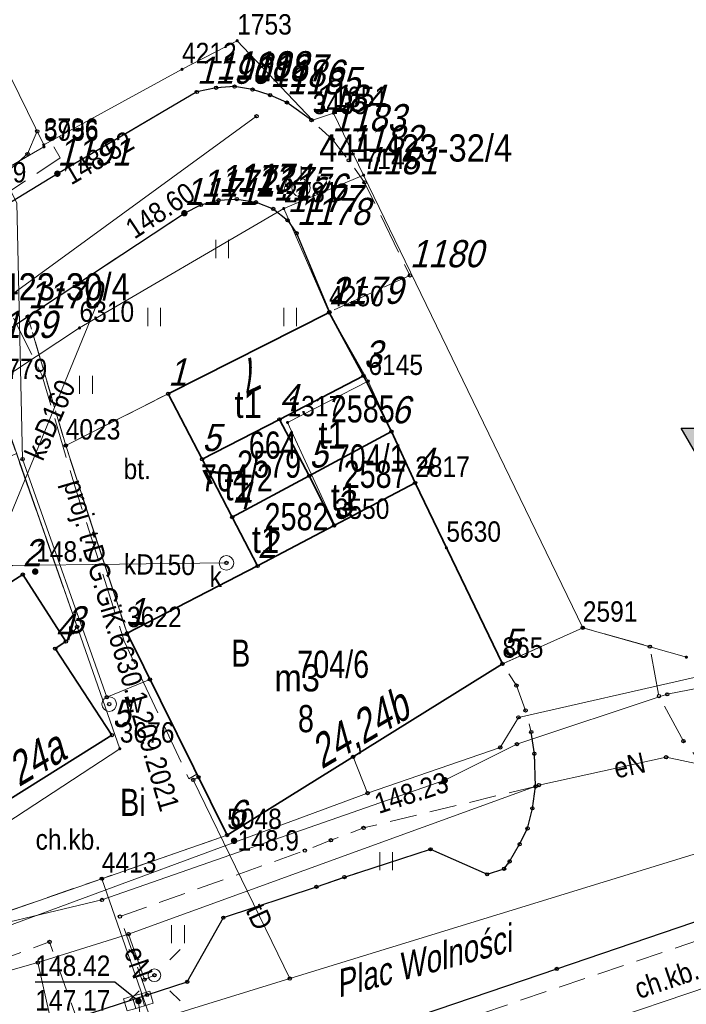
# Model space of a CAD drawing. Header units: metres. Extents: x 5548743 to 5556416, y 5707500 to 5714000.
# Tile 222 of 244: x 5554469 to 5554506, y 5710540 to 5710594. Entities that reach past the tile are written whole.
import ezdxf
from ezdxf.enums import TextEntityAlignment as Align

# ---------------------------------------------------------------- set-up
doc = ezdxf.new("R2010")
doc.units = ezdxf.units.M
for name, pattern in [('1.5_0.75', [2.25, 1.5, -0.75]), ('2.25_0.75', [3, 2.25, -0.75]), ('219-1000', [0])]:
    doc.linetypes.add(name, pattern=pattern)
doc.layers.get('0').update_dxf_attribs({"color": 2, "lineweight": 5})
doc.styles.get("Standard").update_dxf_attribs({"font": 'Working1250', "width": 0.75})

# ---------------------------------------------------------------- blocks, each defined once
blk = doc.blocks.new('PUNKTBUD')
at = {"color": 0}
blk.add_circle((0, 0), 0.09, dxfattribs=at)
blk = doc.blocks.new('203')
at = {"linetype": 'Continuous', "lineweight": 0}
h = blk.add_hatch(color=0, dxfattribs=at)
edge = h.paths.add_edge_path()
edge.add_arc((0, 0), 0.09, 0, 360)
blk = doc.blocks.new('PW01')
at = {"linetype": 'Continuous', "lineweight": 13}
h = blk.add_hatch(color=0, dxfattribs=at)
edge = h.paths.add_edge_path()
edge.add_arc((0, 0), 0.18, 0, 360)
blk = doc.blocks.new('TU04')
at = {"color": 0, "linetype": 'Continuous', "lineweight": 13}
for p, q in [((0, 0), (0, 1)), ((0.7, 0), (0.7, 1))]:
    blk.add_line(p, q, dxfattribs=at)
blk = doc.blocks.new('US22')
at = {"color": 0, "linetype": 'Continuous', "lineweight": 0}
blk.add_circle((0, 0), 0.4, dxfattribs=at)
blk = doc.blocks.new('US05')
at = {"color": 0, "linetype": 'Continuous', "lineweight": 13}
for p, q in [((-0.75, -0.35), (-0.75, 0.35)), ((-0.75, 0.35), (-0.25, 0.35)), ((-0.25, -0.35), (-0.25, 0.35)), ((-0.25, 0.35), (0.25, 0.35)), ((0.25, -0.35), (0.25, 0.35)), ((0.25, 0.35), (0.75, 0.35)), ((0.75, -0.35), (0.75, 0.35)), ((-0.75, -0.35), (-0.25, -0.35)), ((-0.25, -0.35), (0.25, -0.35)), ((0.25, -0.35), (0.75, -0.35))]:
    blk.add_line(p, q, dxfattribs=at)
blk = doc.blocks.new('SM01')
at = {"color": 0, "linetype": 'Continuous', "lineweight": 13}
for p, q in [((-0.848, 0.848), (-1.414, 1.414)), ((0.849, 0.848), (1.414, 1.414)), ((-0.848, -0.849), (-1.414, -1.414)), ((0.849, -0.849), (1.414, -1.414))]:
    blk.add_line(p, q, dxfattribs=at)
blk.add_circle((0, 0), 0.35, dxfattribs=at)
blk = doc.blocks.new('PIKIETAW1891')
at = {"color": 0}
blk.add_circle((0, 0), 0.09, dxfattribs=at)
blk = doc.blocks.new('131')
at = {"color": 0, "linetype": 'Continuous', "lineweight": 0}
blk.add_line((0, 0.5), (0, 1.2), dxfattribs=at)
blk.add_circle((0, 0), 0.5, dxfattribs=at)
blk = doc.blocks.new('OSHB')
h = blk.add_hatch(color=0)
edge = h.paths.add_edge_path()
edge.add_arc((0, 0), 0.188, 0, 180)
edge.add_arc((0, 0), 0.188, 180, 0)
h.paths.add_polyline_path([(-0.001, -1.732), (-1.501, 0.866), (1.499, 0.866)])
at = {"color": 0, "linetype": 'CONTINUOUS'}
for points in [[(-0.001, -1.732), (-1.501, 0.866), (1.499, 0.866)], [(0.188, 0), (-0.188, 0)]]:
    blk.add_lwpolyline(points, close=True, dxfattribs=at)

msp = doc.modelspace()

# ---------------------------------------------------------------- linework, layer by layer
at = {"layer": '218-kontur użytku gruntowego', "color": 3, "linetype": 'CONTINUOUS', "lineweight": 18, "flags": 128}
for points in [[(5554470.36, 5710587.49), (5554460.86, 5710606.87)], [(5554481.02, 5710593.24), (5554477.98, 5710591.66)], [(5554485.18, 5710588.85), (5554481.02, 5710593.24)], [(5554477.98, 5710591.66), (5554470.36, 5710587.49)], [(5554486.33, 5710589.24), (5554485.18, 5710588.85)], [(5554487.99, 5710585.82), (5554486.33, 5710589.24)], [(5554500.07, 5710560.85), (5554487.99, 5710585.82)], [(5554483.59, 5710583.98), (5554472.33, 5710577.39)], [(5554472.33, 5710577.39), (5554483.59, 5710583.98)], [(5554486.09, 5710578.25), (5554483.59, 5710583.98)], [(5554483.59, 5710583.98), (5554486.09, 5710578.25)], [(5554488.25, 5710574.46), (5554486.09, 5710578.25)], [(5554486.09, 5710578.25), (5554488.25, 5710574.46)], [(5554472.33, 5710577.39), (5554467.54, 5710574.23)], [(5554467.54, 5710574.23), (5554472.33, 5710577.39)], [(5554490.83, 5710568.84), (5554488.25, 5710574.46)], [(5554488.25, 5710574.46), (5554490.83, 5710568.84)], [(5554486.4, 5710566.52), (5554490.83, 5710568.84)], [(5554490.83, 5710568.84), (5554486.4, 5710566.52)], [(5554492.55, 5710565.26), (5554490.83, 5710568.84)], [(5554490.83, 5710568.84), (5554492.55, 5710565.26)], [(5554474.95, 5710560.55), (5554486.4, 5710566.52)], [(5554486.4, 5710566.52), (5554474.95, 5710560.55)], [(5554495.64, 5710558.86), (5554492.55, 5710565.26)], [(5554492.55, 5710565.26), (5554495.64, 5710558.86)], [(5554480.47, 5710549.41), (5554474.95, 5710560.55)], [(5554474.95, 5710560.55), (5554480.47, 5710549.41)], [(5554505.78, 5710559.23), (5554500.07, 5710560.85)], [(5554480.47, 5710549.41), (5554495.64, 5710558.86)], [(5554495.64, 5710558.86), (5554480.47, 5710549.41)], [(5554473.56, 5710547.01), (5554480.47, 5710549.41)], [(5554480.47, 5710549.41), (5554473.56, 5710547.01)], [(5554462.53, 5710543.18), (5554473.56, 5710547.01)], [(5554473.56, 5710547.01), (5554462.53, 5710543.18)]]:
    msp.add_lwpolyline(points, dxfattribs=at)
at = {"layer": '219-działka ewidencyjna', "color": 7, "linetype": '219-1000', "lineweight": 18, "flags": 128}
for points in [[(5554481.02, 5710593.24), (5554477.98, 5710591.66)], [(5554481.02, 5710593.24), (5554485.18, 5710588.85)], [(5554477.98, 5710591.66), (5554470.36, 5710587.49)], [(5554486.33, 5710589.24), (5554485.18, 5710588.85)], [(5554486.33, 5710589.24), (5554487.99, 5710585.82)], [(5554470.37, 5710587.38), (5554466.39, 5710585.08)], [(5554470.36, 5710587.49), (5554470.37, 5710587.38)], [(5554487.99, 5710585.82), (5554483.59, 5710583.98)], [(5554483.59, 5710583.98), (5554472.33, 5710577.39)], [(5554483.59, 5710583.98), (5554486.09, 5710578.25)], [(5554486.09, 5710578.25), (5554471.57, 5710570.9)], [(5554486.09, 5710578.25), (5554488.25, 5710574.46)], [(5554472.33, 5710577.39), (5554467.54, 5710574.23)], [(5554467.54, 5710574.23), (5554474.55, 5710554.18)], [(5554488.25, 5710574.46), (5554483.8, 5710572.18)], [(5554488.25, 5710574.46), (5554490.83, 5710568.84)], [(5554483.8, 5710572.18), (5554486.4, 5710566.52)], [(5554471.57, 5710570.9), (5554474.95, 5710560.55)], [(5554490.83, 5710568.84), (5554486.4, 5710566.52)], [(5554490.83, 5710568.84), (5554492.55, 5710565.26)], [(5554486.4, 5710566.52), (5554474.95, 5710560.55)], [(5554492.55, 5710565.26), (5554495.64, 5710558.86)], [(5554474.95, 5710560.55), (5554480.47, 5710549.41)], [(5554500.07, 5710560.85), (5554495.64, 5710558.86)], [(5554500.07, 5710560.85), (5554505.78, 5710559.23)], [(5554495.64, 5710558.86), (5554480.47, 5710549.41)], [(5554474.55, 5710554.18), (5554464.64, 5710547.68)], [(5554480.47, 5710549.41), (5554473.56, 5710547.01)], [(5554462.53, 5710543.18), (5554473.56, 5710547.01)], [(5554473.56, 5710547.01), (5554479.74, 5710529.25)]]:
    msp.add_lwpolyline(points, dxfattribs=at)
at = {"layer": '312-budynek ewidencyjny', "color": 7, "linetype": 'CONTINUOUS', "lineweight": 35, "flags": 128}
for points in [[(5554477.22, 5710573.76), (5554486.09, 5710578.25)], [(5554486.09, 5710578.25), (5554487.98, 5710574.75)], [(5554487.98, 5710574.75), (5554483.35, 5710572.35)], [(5554483.35, 5710572.35), (5554487.98, 5710574.75)], [(5554487.98, 5710574.75), (5554489.52, 5710571.68)], [(5554479.09, 5710570.15), (5554477.22, 5710573.76)], [(5554483.35, 5710572.35), (5554479.09, 5710570.15)], [(5554479.09, 5710570.15), (5554483.35, 5710572.35)], [(5554483.35, 5710572.35), (5554484.99, 5710569.24)], [(5554484.99, 5710569.24), (5554483.35, 5710572.35)], [(5554489.52, 5710571.68), (5554484.99, 5710569.24)], [(5554484.99, 5710569.24), (5554489.52, 5710571.68)], [(5554489.52, 5710571.68), (5554490.83, 5710568.84)], [(5554480.75, 5710566.96), (5554479.09, 5710570.15)], [(5554484.99, 5710569.24), (5554480.75, 5710566.96)], [(5554480.75, 5710566.96), (5554484.99, 5710569.24)], [(5554484.99, 5710569.24), (5554486.36, 5710566.49)], [(5554486.36, 5710566.49), (5554484.99, 5710569.24)], [(5554486.36, 5710566.49), (5554490.83, 5710568.84)], [(5554490.83, 5710568.84), (5554486.36, 5710566.49)], [(5554490.83, 5710568.84), (5554495.64, 5710558.86)], [(5554482.15, 5710564.26), (5554480.75, 5710566.96)], [(5554482.15, 5710564.26), (5554486.36, 5710566.49)], [(5554486.36, 5710566.49), (5554482.15, 5710564.26)], [(5554459.45, 5710557.58), (5554469.2, 5710563.79)], [(5554469.2, 5710563.79), (5554471.58, 5710560.09)], [(5554474.95, 5710560.55), (5554482.15, 5710564.26)], [(5554480.47, 5710549.41), (5554474.95, 5710560.55)], [(5554471.58, 5710560.09), (5554470.99, 5710559.7)], [(5554470.99, 5710559.7), (5554474.12, 5710554.93)], [(5554495.64, 5710558.86), (5554480.47, 5710549.41)], [(5554474.12, 5710554.93), (5554467.38, 5710550.71)]]:
    msp.add_lwpolyline(points, dxfattribs=at)
at = {"layer": 'chodnik', "color": 7, "linetype": '1.5_0.75', "lineweight": 18, "flags": 128}
for points in [[(5554467.03, 5710576.39), (5554467.54, 5710574.23), (5554468.85, 5710570.46), (5554472.2, 5710560.9), (5554471.58, 5710560.09), (5554470.99, 5710559.7), (5554474.12, 5710554.93), (5554467.38, 5710550.71), (5554467.93, 5710549.87), (5554465.42, 5710548.27), (5554464.76, 5710549.28), (5554464.04, 5710548.83), (5554463.53, 5710549.65), (5554464.37, 5710550.16), (5554462.31, 5710553.27), (5554455.56, 5710550.8), (5554459.12, 5710545.13), (5554462.53, 5710543.18), (5554473.56, 5710547.01), (5554480.47, 5710549.41), (5554474.95, 5710560.55), (5554471.57, 5710570.9), (5554469.49, 5710578.01)], [(5554460.55, 5710558.27), (5554469.2, 5710563.79), (5554471.58, 5710560.09), (5554472.2, 5710560.9), (5554468.85, 5710570.46), (5554458.41, 5710565.89), (5554460.44, 5710563.11), (5554458.23, 5710561.74)], [(5554428.68, 5710510.32), (5554428.71, 5710509.3), (5554428.85, 5710508.67), (5554429.18, 5710508.02), (5554431.12, 5710505.17), (5554431.32, 5710505.12), (5554431.07, 5710506.29), (5554431.03, 5710507.25), (5554431.24, 5710508.44), (5554431.65, 5710509.37), (5554432.29, 5710510.32), (5554433.29, 5710511.27), (5554434, 5710511.81), (5554444.33, 5710517.21), (5554446.4, 5710513.15), (5554444.44, 5710509.96), (5554443.56, 5710510), (5554443.1, 5710510.82), (5554441.95, 5710510.8), (5554441.42, 5710509.98), (5554440.44, 5710509.96), (5554439.99, 5710509.05), (5554440.34, 5710508.14), (5554439.92, 5710507.26), (5554440.52, 5710506.42), (5554441.51, 5710506.3), (5554441.99, 5710505.52), (5554443.06, 5710505.47), (5554444.6, 5710506.4), (5554445.11, 5710507), (5554446.04, 5710505.19), (5554445.25, 5710505.1), (5554444.66, 5710504.35), (5554443.68, 5710504.28), (5554443.05, 5710503.38), (5554443.6, 5710502.46), (5554443.17, 5710501.64), (5554443.67, 5710500.76), (5554444.68, 5710500.67), (5554445.14, 5710499.85), (5554446.21, 5710499.93), (5554446.83, 5710500.71), (5554447.76, 5710500.74), (5554448.26, 5710501.67), (5554447.82, 5710502.52), (5554448.35, 5710503.32), (5554451.99, 5710503.2), (5554454.86, 5710499.22), (5554457.35, 5710501.07), (5554454.72, 5710504.86), (5554456.51, 5710508.06), (5554456.13, 5710508.89), (5554456.44, 5710509.78), (5554456.55, 5710509.97), (5554465.15, 5710514.6), (5554465.57, 5710513.75), (5554467.51, 5710514.73), (5554466.99, 5710515.66), (5554470.4, 5710517.43), (5554474.47, 5710517.35), (5554476.66, 5710520.72), (5554484.57, 5710525.04), (5554485.07, 5710524.1), (5554486.93, 5710525.13), (5554486.48, 5710526.01), (5554497.58, 5710531.99), (5554498.19, 5710531.86), (5554498.78, 5710531.64), (5554499.18, 5710531.28), (5554502.01, 5710533.41), (5554501.83, 5710533.8), (5554501.84, 5710534.12), (5554502.03, 5710534.42), (5554509.05, 5710539.4), (5554508.94, 5710540.48), (5554508.06, 5710540.87), (5554508.43, 5710541.64), (5554507.85, 5710542.54), (5554506.95, 5710542.6), (5554506.5, 5710543.63), (5554491.87, 5710538.69), (5554484.57, 5710536.26), (5554478.34, 5710534.15), (5554478.09, 5710534.93), (5554474.12, 5710533.41), (5554474.36, 5710532.77), (5554472.05, 5710531.84), (5554446.11, 5710521.62), (5554445.81, 5710522.28), (5554442.07, 5710520.41), (5554442.42, 5710519.81), (5554435.85, 5710516.32), (5554433.79, 5710515.24), (5554429.41, 5710512.9), (5554429.18, 5710512.41), (5554428.8, 5710511.3)]]:
    msp.add_lwpolyline(points, close=True, dxfattribs=at)
at = {"layer": 'jezdnia', "color": 7, "linetype": '2.25_0.75', "lineweight": 18, "flags": 128}
for points in [[(5554445.95, 5710561.98), (5554446.22, 5710562.71), (5554447.06, 5710563.53), (5554467.03, 5710576.39), (5554469.49, 5710578.02), (5554478.11, 5710583.72), (5554479.02, 5710584.18), (5554480, 5710584.44), (5554481, 5710584.5), (5554482.06, 5710584.33), (5554483.01, 5710583.96), (5554483.8, 5710583.33), (5554484.3, 5710582.62), (5554486.11, 5710578.27), (5554490.54, 5710580.29), (5554488.04, 5710585.42), (5554487.17, 5710586.64), (5554486.27, 5710587.79), (5554485.11, 5710588.86), (5554483.76, 5710589.83), (5554482.84, 5710590.24), (5554481.87, 5710590.54), (5554480.88, 5710590.71), (5554479.86, 5710590.64), (5554478.8, 5710590.41), (5554471.11, 5710585.9), (5554442.5, 5710568.43), (5554441.78, 5710568.52), (5554441.22, 5710568.77)], [(5554412.43, 5710514.29), (5554408.24, 5710510.92), (5554418.66, 5710508.44), (5554419.59, 5710509.15), (5554420.38, 5710509.5), (5554421.46, 5710509.6), (5554422.36, 5710509.47), (5554423.16, 5710509.24), (5554423.89, 5710508.85), (5554424.46, 5710508.45), (5554428.69, 5710502.64), (5554439.05, 5710488.34), (5554439.27, 5710487.75), (5554439.32, 5710487.1), (5554439.14, 5710486.55), (5554438.1, 5710485.76), (5554437.65, 5710485.71), (5554436.85, 5710485.85), (5554441.68, 5710479.01), (5554444.19, 5710480.86), (5554442.45, 5710483.36), (5554443.47, 5710484.11), (5554467.28, 5710501.44), (5554488.48, 5710516.77), (5554505.22, 5710528.95), (5554521.64, 5710540.81), (5554534.16, 5710549.88), (5554542.28, 5710555.84), (5554542.73, 5710556.08), (5554548.69, 5710558.31), (5554550.14, 5710558.79), (5554550.8, 5710559.03), (5554551.51, 5710559.12), (5554552.37, 5710559.08), (5554553.78, 5710558.9), (5554554.78, 5710558.61), (5554555.64, 5710558.2), (5554556.75, 5710557.41), (5554557.27, 5710556.62), (5554557.72, 5710555.64), (5554562.19, 5710557.43), (5554562.14, 5710560.52), (5554558, 5710570.33), (5554557.22, 5710570.54), (5554556.66, 5710571.02), (5554556.14, 5710571.5), (5554555.73, 5710572.18), (5554551.34, 5710570.77), (5554551.5, 5710569.95), (5554551.48, 5710569.22), (5554551.26, 5710568.27), (5554550.9, 5710567.4), (5554550.49, 5710566.63), (5554550, 5710565.93), (5554549.32, 5710565.24), (5554547.89, 5710564.5), (5554545.11, 5710563.32), (5554541.28, 5710561.94), (5554534.34, 5710559.41), (5554531.12, 5710560.98), (5554521.77, 5710557.63), (5554514.14, 5710555.67), (5554512.15, 5710552.94), (5554509.31, 5710551.99), (5554508.96, 5710551.99), (5554508.15, 5710552.25), (5554507.64, 5710552.54), (5554506.95, 5710553.08), (5554506.33, 5710553.74), (5554505.62, 5710554.6), (5554504.27, 5710557.08), (5554503.76, 5710559.81), (5554500.07, 5710560.85), (5554495.64, 5710558.86), (5554496.41, 5710557.66), (5554496.92, 5710556.29), (5554497.23, 5710555.1), (5554497.4, 5710553.9), (5554497.47, 5710552.1), (5554497.29, 5710550.89), (5554497.03, 5710549.78), (5554496.59, 5710548.91), (5554496.04, 5710547.96), (5554495.73, 5710547.56), (5554494.8, 5710547.25), (5554491.67, 5710548.63), (5554486.93, 5710547.1), (5554485.39, 5710546.56), (5554480.26, 5710544.86), (5554478.27, 5710541.32), (5554476.06, 5710540.6), (5554472.16, 5710539.33), (5554470.22, 5710538.71), (5554468.48, 5710538.32), (5554467.02, 5710538.21), (5554465.68, 5710538.2), (5554464.68, 5710538.33), (5554463.62, 5710538.55), (5554462.32, 5710538.98), (5554460.78, 5710539.89), (5554459.64, 5710540.79), (5554459.04, 5710541.45), (5554456.35, 5710545.55), (5554450.55, 5710542.97), (5554450.88, 5710541.78), (5554451.08, 5710540.23), (5554451.01, 5710538.73), (5554450.66, 5710537.42), (5554450.07, 5710535.93), (5554449.39, 5710534.73), (5554448.6, 5710533.68), (5554447.4, 5710532.83), (5554442.88, 5710530.78), (5554440.1, 5710529.43), (5554437.5, 5710528.21), (5554433.01, 5710525.89), (5554428.59, 5710523.58), (5554424.16, 5710521.11), (5554422.19, 5710520.04), (5554421.57, 5710519.67), (5554417.2, 5710517.18), (5554414.65, 5710515.66)], [(5554428.71, 5710509.3), (5554428.68, 5710510.32), (5554428.8, 5710511.3), (5554429.18, 5710512.41), (5554429.41, 5710512.9), (5554429.89, 5710513.58), (5554430.34, 5710514.03), (5554432.33, 5710515.38), (5554437.11, 5710517.92), (5554442.07, 5710520.41), (5554445.81, 5710522.28), (5554447.94, 5710523.14), (5554451.04, 5710524.57), (5554456.41, 5710526.65), (5554473.26, 5710533.11), (5554474.12, 5710533.41), (5554478.09, 5710534.93), (5554483.66, 5710536.94), (5554498.64, 5710542.03), (5554516.16, 5710548.01), (5554516.93, 5710548), (5554517.64, 5710547.84), (5554518.12, 5710547.63), (5554518.49, 5710547.33), (5554518.69, 5710546.82), (5554518.62, 5710546.31), (5554518.49, 5710545.68), (5554518.25, 5710545.11), (5554502.01, 5710533.41), (5554499.18, 5710531.28), (5554480.51, 5710517.72), (5554457.35, 5710501.07), (5554454.86, 5710499.22), (5554446.83, 5710493.37), (5554446.13, 5710492.94), (5554445.39, 5710492.65), (5554444.53, 5710492.46), (5554443.54, 5710492.36), (5554442.75, 5710492.37), (5554441.95, 5710492.65), (5554440.44, 5710493.3), (5554439.31, 5710494.14), (5554438.58, 5710494.97), (5554431.32, 5710505.12), (5554431.12, 5710505.17), (5554429.18, 5710508.02), (5554428.85, 5710508.67)]]:
    msp.add_lwpolyline(points, close=True, dxfattribs=at)
at = {"layer": 'krawężnik', "color": 7, "linetype": 'CONTINUOUS', "lineweight": 25, "flags": 128}
for points in [[(5554485.11, 5710588.86), (5554483.76, 5710589.83), (5554482.84, 5710590.24), (5554481.87, 5710590.54), (5554480.88, 5710590.71), (5554479.86, 5710590.64), (5554478.8, 5710590.41), (5554471.11, 5710585.9), (5554442.5, 5710568.43), (5554441.78, 5710568.52), (5554441.22, 5710568.77), (5554439.96, 5710569.88)], [(5554446.31, 5710560.51), (5554445.95, 5710561.98), (5554446.22, 5710562.71), (5554447.06, 5710563.53), (5554467.03, 5710576.39), (5554469.49, 5710578.02), (5554478.11, 5710583.72), (5554479.02, 5710584.18), (5554480, 5710584.44), (5554481, 5710584.5), (5554482.06, 5710584.33), (5554483.01, 5710583.96), (5554483.8, 5710583.33), (5554484.3, 5710582.62), (5554486.11, 5710578.27)], [(5554472.16, 5710539.33), (5554476.06, 5710540.6), (5554478.27, 5710541.32), (5554480.26, 5710544.86), (5554485.39, 5710546.56), (5554486.93, 5710547.1), (5554491.67, 5710548.63), (5554494.8, 5710547.25), (5554495.73, 5710547.56), (5554496.04, 5710547.96), (5554496.59, 5710548.91), (5554497.03, 5710549.78), (5554497.29, 5710550.89), (5554497.47, 5710552.1), (5554497.4, 5710553.9), (5554497.23, 5710555.1)], [(5554428.68, 5710510.32), (5554428.8, 5710511.3), (5554429.18, 5710512.41), (5554429.41, 5710512.9), (5554429.89, 5710513.58), (5554430.34, 5710514.03), (5554432.33, 5710515.38), (5554437.11, 5710517.92), (5554442.07, 5710520.41), (5554445.81, 5710522.28), (5554447.94, 5710523.14), (5554451.04, 5710524.57), (5554456.41, 5710526.65), (5554473.26, 5710533.11), (5554474.12, 5710533.41), (5554478.09, 5710534.93), (5554483.66, 5710536.94), (5554498.64, 5710542.03), (5554516.16, 5710548.01)]]:
    msp.add_lwpolyline(points, dxfattribs=at)
at = {"layer": 'obszar utwardzony', "color": 7, "linetype": '2.25_0.75', "lineweight": 18, "flags": 128}
msp.add_lwpolyline([(5554471.57, 5710570.9), (5554474.95, 5710560.55), (5554482.15, 5710564.26), (5554480.75, 5710566.96), (5554479.09, 5710570.15), (5554477.22, 5710573.76)], close=True, dxfattribs=at)
at = {"layer": 'przewód elektroenergetyczny podziemny', "color": 1, "linetype": 'CONTINUOUS', "lineweight": 18, "flags": 128}
for points in [[(5554396.74, 5710637.56), (5554398.91, 5710631.7), (5554413.79, 5710611.76), (5554417.91, 5710606.97), (5554420.9, 5710601.33), (5554425.41, 5710594.62), (5554440.73, 5710570.16), (5554441.76, 5710569.31), (5554444.92, 5710571.7), (5554445.59, 5710571.37), (5554447.05, 5710571.93), (5554466.29, 5710583.95), (5554467.82, 5710585.54), (5554469.46, 5710586.99), (5554470, 5710588.24)], [(5554488.21, 5710551.73), (5554495.52, 5710554.25), (5554496.52, 5710555.91), (5554506.2, 5710558.1), (5554534.18, 5710563.19), (5554562.31, 5710574.1)], [(5554470.04, 5710542.38), (5554475.04, 5710543.95), (5554497.65, 5710552.17), (5554504.66, 5710553.71), (5554506.65, 5710553.29), (5554509.98, 5710554), (5554512.88, 5710555.48), (5554519.63, 5710557.54), (5554531.7, 5710561.9), (5554546.5, 5710564.71)], [(5554456.71, 5710556.71), (5554462.35, 5710547.98), (5554464.02, 5710544.28), (5554465.71, 5710543.42), (5554488.21, 5710551.73)], [(5554487.41, 5710553.73), (5554488.21, 5710551.73)], [(5554475.04, 5710543.95), (5554475.91, 5710541.44), (5554476.46, 5710541.68)], [(5554470.04, 5710542.38), (5554463.17, 5710540.43), (5554447.43, 5710536.26)], [(5554472.4, 5710531.81), (5554470.04, 5710542.38)]]:
    msp.add_lwpolyline(points, dxfattribs=at)
at = {"layer": 'przewód gazowy', "color": 40, "linetype": 'CONTINUOUS', "lineweight": 18, "flags": 128}
msp.add_lwpolyline([(5554458.63, 5710544.72), (5554459.19, 5710544.18), (5554460.34, 5710544.13), (5554464.63, 5710543.71), (5554473.57, 5710545.84), (5554492.46, 5710552.44), (5554496.44, 5710554.43), (5554504.73, 5710557.18), (5554535.09, 5710563.07), (5554548.06, 5710567.83)], dxfattribs=at)
at = {"layer": 'przewód kanalizacyjny', "color": 34, "linetype": 'CONTINUOUS', "lineweight": 18, "flags": 128}
for points in [[(5554482.09, 5710589.07), (5554445.17, 5710562.15)], [(5554466.94, 5710563.26), (5554473.24, 5710578.62)], [(5554466.94, 5710563.26), (5554468.63, 5710564.29), (5554480.43, 5710564.43)], [(5554475.58, 5710540.26), (5554476.49, 5710532.2)]]:
    msp.add_lwpolyline(points, dxfattribs=at)
at = {"layer": 'przewód telekomunikacyjny podziemny', "color": 30, "linetype": 'CONTINUOUS', "lineweight": 18, "flags": 128}
for points in [[(5554374.01, 5710454.75), (5554369.95, 5710464.56), (5554368.86, 5710465.36), (5554380.31, 5710483.95), (5554389.55, 5710494.24), (5554395.67, 5710499.5), (5554427.9, 5710522.38), (5554455.78, 5710532.81), (5554483.92, 5710541.5), (5554524.38, 5710553.96), (5554539.21, 5710559.79), (5554555.97, 5710566.98), (5554585.2, 5710580.72), (5554598.19, 5710584.52), (5554607.28, 5710586.33), (5554615.01, 5710584.66), (5554643.84, 5710573.06)], [(5554483.92, 5710541.5), (5554478.6, 5710552.46), (5554478.89, 5710552.61)], [(5554463.96, 5710526.5), (5554509.61, 5710541.95), (5554538.34, 5710551.3)]]:
    msp.add_lwpolyline(points, dxfattribs=at)
at = {"layer": 'przewód telekomunikacyjny podziemny - ob. projektowany', "color": 30, "linetype": '2.25_0.75', "lineweight": 18, "flags": 128}
for points in [[(5554433.92, 5710564.52), (5554442.34, 5710569.24), (5554445.79, 5710570.61), (5554446.81, 5710571.3), (5554448.6, 5710572.49), (5554454.86, 5710576.18), (5554456.75, 5710577.29), (5554461.6, 5710580.24), (5554461.94, 5710580.44), (5554466.03, 5710583.31), (5554471.26, 5710586.77), (5554470.75, 5710587.7)], [(5554466.03, 5710583.31), (5554470.26, 5710574.8), (5554472.07, 5710568.66), (5554474.8, 5710560.11), (5554478.36, 5710552.52), (5554478.8, 5710552.78)]]:
    msp.add_lwpolyline(points, dxfattribs=at)
at = {"layer": 'przewód wodociągowy', "color": 5, "linetype": 'CONTINUOUS', "lineweight": 18, "flags": 128}
msp.add_lwpolyline([(5554467.7, 5710630.53), (5554450.58, 5710620.23), (5554460.59, 5710600.44), (5554463.45, 5710595.03), (5554464.76, 5710592.33), (5554468.87, 5710584.3), (5554469.19, 5710570.16), (5554473.83, 5710557.02), (5554476.21, 5710558)], dxfattribs=at)
at = {"layer": 'rzedna-Atr2', "color": 7, "flags": 128}
msp.add_lwpolyline([(5554475.58, 5710540.26), (5554474.27, 5710541.3), (5554469.892, 5710541.3)], dxfattribs=at)
at = {"layer": 'trawnik', "color": 7, "linetype": '1.5_0.75', "lineweight": 18, "flags": 128}
for points in [[(5554478.11, 5710583.72), (5554469.49, 5710578.01), (5554471.57, 5710570.9), (5554477.22, 5710573.76), (5554486.09, 5710578.25), (5554484.3, 5710582.62), (5554483.8, 5710583.33), (5554483.01, 5710583.96), (5554482.06, 5710584.33), (5554481, 5710584.5), (5554480, 5710584.44), (5554479.02, 5710584.18)], [(5554497.47, 5710552.1), (5554487.99, 5710549.81), (5554486.19, 5710549.13), (5554484.75, 5710548.56), (5554474.56, 5710544.92), (5554476.06, 5710540.6), (5554478.27, 5710541.32), (5554480.26, 5710544.86), (5554485.39, 5710546.56), (5554486.93, 5710547.1), (5554491.67, 5710548.63), (5554494.8, 5710547.25), (5554495.73, 5710547.56), (5554496.04, 5710547.96), (5554496.59, 5710548.91), (5554497.03, 5710549.78), (5554497.29, 5710550.89)], [(5554460.78, 5710539.89), (5554462.32, 5710538.98), (5554463.62, 5710538.55), (5554464.68, 5710538.33), (5554465.68, 5710538.2), (5554467.02, 5710538.21), (5554468.48, 5710538.32), (5554470.22, 5710538.71), (5554472.16, 5710539.33), (5554470.68, 5710543.52)]]:
    msp.add_lwpolyline(points, close=True, dxfattribs=at)

# ---------------------------------------------------------------- block references
at = {"layer": '131-Punkt osnowy pomiarowej', "color": 7, "linetype": 'CONTINUOUS', "lineweight": 13}
msp.add_blockref('131', (5554484.54, 5710585.12), dxfattribs=at)
at = {"layer": '203-punkt graniczny', "color": 7, "linetype": 'CONTINUOUS', "lineweight": 18}
for p in [(5554481.02, 5710593.24), (5554477.98, 5710591.66), (5554486.33, 5710589.24), (5554485.18, 5710588.85), (5554470.36, 5710587.49), (5554470.37, 5710587.38), (5554487.99, 5710585.82), (5554483.59, 5710583.98), (5554486.09, 5710578.25), (5554472.33, 5710577.39), (5554488.25, 5710574.46), (5554483.8, 5710572.18), (5554471.57, 5710570.9), (5554490.83, 5710568.84), (5554486.4, 5710566.52), (5554492.55, 5710565.26), (5554474.95, 5710560.55), (5554500.07, 5710560.85), (5554495.64, 5710558.86), (5554505.78, 5710559.23), (5554474.55, 5710554.18), (5554480.47, 5710549.41), (5554473.56, 5710547.01)]:
    msp.add_blockref('203', p, dxfattribs=at)
at = {"layer": 'kratka ściekowa', "color": 34, "linetype": 'CONTINUOUS', "lineweight": 18, "rotation": 16.448}
msp.add_blockref('US05', (5554475.58, 5710540.26), dxfattribs=at)
at = {"layer": 'latarnia', "color": 7, "linetype": 'CONTINUOUS', "lineweight": 18}
msp.add_blockref('SM01', (5554476.46, 5710541.68), dxfattribs=at)
at = {"layer": 'pikieta naturalna', "color": 7, "linetype": 'CONTINUOUS', "lineweight": 13}
for p in [(5554469.89, 5710563.95), (5554480.85, 5710549.1)]:
    msp.add_blockref('PW01', p, dxfattribs=at)
at = {"layer": 'pikieta sztuczna', "color": 7, "linetype": 'CONTINUOUS', "lineweight": 13}
for p in [(5554471.11, 5710585.9), (5554478.11, 5710583.72)]:
    msp.add_blockref('PW01', p, dxfattribs=at)
at = {"layer": 'Podstawowa osnowa wysokościowa bazowa', "color": 7, "linetype": 'CONTINUOUS', "lineweight": 13}
msp.add_blockref('OSHB', (5554507, 5710571), dxfattribs=at)
at = {"layer": 'Punkt budynku', "color": 5, "linetype": 'CONTINUOUS', "lineweight": 13}
for p in [(5554486.09, 5710578.25), (5554487.98, 5710574.75), (5554477.22, 5710573.76), (5554483.35, 5710572.35), (5554489.52, 5710571.68), (5554479.09, 5710570.15), (5554484.99, 5710569.24), (5554490.83, 5710568.84), (5554480.75, 5710566.96), (5554486.36, 5710566.49), (5554482.15, 5710564.26), (5554469.2, 5710563.79), (5554474.95, 5710560.55), (5554471.58, 5710560.09), (5554470.99, 5710559.7), (5554495.64, 5710558.86), (5554474.12, 5710554.93), (5554480.47, 5710549.41)]:
    msp.add_blockref('PUNKTBUD', p, dxfattribs=at)
at = {"layer": 'Punkt roboczy BDOT GESUT K1', "color": 6, "linetype": 'CONTINUOUS', "lineweight": 18}
for p in [(5554478.8, 5710590.41), (5554478.8, 5710590.41), (5554479.86, 5710590.64), (5554479.86, 5710590.64), (5554480.88, 5710590.71), (5554480.88, 5710590.71), (5554481.87, 5710590.54), (5554481.87, 5710590.54), (5554482.84, 5710590.24), (5554482.84, 5710590.24), (5554483.76, 5710589.83), (5554483.76, 5710589.83), (5554482.09, 5710589.07), (5554485.11, 5710588.86), (5554485.11, 5710588.86), (5554470, 5710588.24), (5554486.27, 5710587.79), (5554469.46, 5710586.99), (5554487.17, 5710586.64), (5554471.11, 5710585.9), (5554471.11, 5710585.9), (5554471.11, 5710585.9), (5554488.04, 5710585.42), (5554480, 5710584.44), (5554480, 5710584.44), (5554480, 5710584.44), (5554481, 5710584.5), (5554481, 5710584.5), (5554481, 5710584.5), (5554479.02, 5710584.18), (5554479.02, 5710584.18), (5554479.02, 5710584.18), (5554482.06, 5710584.33), (5554482.06, 5710584.33), (5554482.06, 5710584.33), (5554483.01, 5710583.96), (5554483.01, 5710583.96), (5554483.01, 5710583.96), (5554478.11, 5710583.72), (5554478.11, 5710583.72), (5554478.11, 5710583.72), (5554478.11, 5710583.72), (5554483.8, 5710583.33), (5554483.8, 5710583.33), (5554483.8, 5710583.33), (5554484.3, 5710582.62), (5554484.3, 5710582.62), (5554484.3, 5710582.62), (5554490.54, 5710580.29), (5554473.24, 5710578.62), (5554469.49, 5710578.02), (5554469.49, 5710578.02), (5554469.49, 5710578.01), (5554469.49, 5710578.01), (5554486.09, 5710578.25), (5554486.11, 5710578.27), (5554486.11, 5710578.27), (5554477.22, 5710573.76), (5554477.22, 5710573.76), (5554471.57, 5710570.9), (5554471.57, 5710570.9), (5554471.57, 5710570.9), (5554469.19, 5710570.16), (5554479.09, 5710570.15), (5554480.75, 5710566.96), (5554480.43, 5710564.43), (5554480.43, 5710564.43), (5554482.15, 5710564.26), (5554469.2, 5710563.79), (5554469.89, 5710563.95), (5554472.2, 5710560.9), (5554472.2, 5710560.9), (5554474.95, 5710560.55), (5554474.95, 5710560.55), (5554500.07, 5710560.85), (5554471.58, 5710560.09), (5554471.58, 5710560.09), (5554470.99, 5710559.7), (5554503.76, 5710559.81), (5554495.64, 5710558.86), (5554476.21, 5710558), (5554496.41, 5710557.66), (5554504.73, 5710557.18), (5554473.83, 5710557.02), (5554473.97, 5710556.64), (5554504.27, 5710557.08), (5554496.92, 5710556.29), (5554496.52, 5710555.91), (5554497.23, 5710555.1), (5554497.23, 5710555.1), (5554474.12, 5710554.93), (5554505.62, 5710554.6), (5554495.52, 5710554.25), (5554496.44, 5710554.43), (5554487.41, 5710553.73), (5554497.4, 5710553.9), (5554497.4, 5710553.9), (5554504.66, 5710553.71), (5554478.6, 5710552.46), (5554478.89, 5710552.61), (5554492.46, 5710552.44), (5554492.46, 5710552.44), (5554497.47, 5710552.1), (5554497.47, 5710552.1), (5554497.47, 5710552.1), (5554497.65, 5710552.17), (5554488.21, 5710551.73), (5554488.21, 5710551.73), (5554488.21, 5710551.73), (5554497.29, 5710550.89), (5554497.29, 5710550.89), (5554497.29, 5710550.89), (5554487.99, 5710549.81), (5554497.03, 5710549.78), (5554497.03, 5710549.78), (5554497.03, 5710549.78), (5554480.47, 5710549.41), (5554480.85, 5710549.1), (5554486.19, 5710549.13), (5554484.75, 5710548.56), (5554491.67, 5710548.63), (5554491.67, 5710548.63), (5554491.67, 5710548.63), (5554496.59, 5710548.91), (5554496.59, 5710548.91), (5554496.59, 5710548.91), (5554496.04, 5710547.96), (5554496.04, 5710547.96), (5554496.04, 5710547.96), (5554495.73, 5710547.56), (5554495.73, 5710547.56), (5554495.73, 5710547.56), (5554473.56, 5710547.01), (5554486.93, 5710547.1), (5554486.93, 5710547.1), (5554486.93, 5710547.1), (5554494.8, 5710547.25), (5554494.8, 5710547.25), (5554494.8, 5710547.25), (5554485.39, 5710546.56), (5554485.39, 5710546.56), (5554485.39, 5710546.56), (5554473.57, 5710545.84), (5554474.56, 5710544.92), (5554480.26, 5710544.86), (5554480.26, 5710544.86), (5554480.26, 5710544.86), (5554475.04, 5710543.95), (5554475.04, 5710543.95), (5554470.68, 5710543.52), (5554470.04, 5710542.38), (5554470.04, 5710542.38), (5554470.04, 5710542.38), (5554498.64, 5710542.03), (5554498.64, 5710542.03), (5554475.91, 5710541.44), (5554476.46, 5710541.68), (5554476.46, 5710541.68), (5554483.92, 5710541.5), (5554483.92, 5710541.5), (5554478.27, 5710541.32), (5554478.27, 5710541.32), (5554478.27, 5710541.32), (5554476.06, 5710540.6), (5554476.06, 5710540.6), (5554476.06, 5710540.6), (5554475.58, 5710540.26), (5554475.58, 5710540.26), (5554475.58, 5710540.26)]:
    msp.add_blockref('PIKIETAW1891', p, dxfattribs=at)
at = {"layer": 'rzedna', "color": 7, "linetype": 'CONTINUOUS', "lineweight": 18}
for p in [(5554492.46, 5710552.44), (5554475.58, 5710540.26)]:
    msp.add_blockref('PW01', p, dxfattribs=at)
at = {"layer": 'trawnik', "color": 7, "linetype": 'CONTINUOUS', "lineweight": 18}
for p in [(5554479.839, 5710581.249), (5554476.089, 5710577.499), (5554483.589, 5710577.499), (5554472.339, 5710573.749), (5554488.888, 5710547.481), (5554477.409, 5710543.449)]:
    msp.add_blockref('TU04', p, dxfattribs=at)
at = {"layer": 'właz do komory lub kanału - okrągły', "color": 7, "linetype": 'CONTINUOUS', "lineweight": 18}
for p in [(5554480.43, 5710564.43), (5554473.97, 5710556.64)]:
    msp.add_blockref('US22', p, dxfattribs=at)

# ---------------------------------------------------------------- texts
at = {"layer": '131-Punkt osnowy pomiarowej-Atr103', "color": 7, "width": 0.9}
for s, p in [('441.423-32/4', (5554485.54, 5710586.12)), ('441.423-30/4', (5554464.46, 5710578.46))]:
    msp.add_text(s, height=1.5, dxfattribs=at).set_placement(p, align=Align.BOTTOM_LEFT)
at = {"layer": '203-punkt graniczny-Atr103', "color": 7, "width": 0.9}
for s, p in [('1753', (5554481.02, 5710593.24)), ('1753', (5554481.02, 5710593.24)), ('4212', (5554477.98, 5710591.66)), ('4212', (5554477.98, 5710591.66)), ('1651', (5554486.33, 5710589.24)), ('1651', (5554486.33, 5710589.24)), ('3435', (5554485.18, 5710588.85)), ('3435', (5554485.18, 5710588.85)), ('3796', (5554470.36, 5710587.49)), ('3796', (5554470.36, 5710587.49)), ('5956', (5554470.37, 5710587.38)), ('5956', (5554470.37, 5710587.38)), ('7145', (5554487.99, 5710585.82)), ('7145', (5554487.99, 5710585.82)), ('6309', (5554466.39, 5710585.08)), ('6309', (5554466.39, 5710585.08)), ('2481', (5554483.59, 5710583.98)), ('2481', (5554483.59, 5710583.98)), ('4250', (5554486.09, 5710578.25)), ('4250', (5554486.09, 5710578.25)), ('6310', (5554472.33, 5710577.39)), ('6310', (5554472.33, 5710577.39)), ('6145', (5554488.25, 5710574.46)), ('6145', (5554488.25, 5710574.46)), ('6779', (5554467.54, 5710574.23)), ('6779', (5554467.54, 5710574.23)), ('1317', (5554483.8, 5710572.18)), ('1317', (5554483.8, 5710572.18)), ('4023', (5554471.57, 5710570.9)), ('4023', (5554471.57, 5710570.9)), ('2817', (5554490.83, 5710568.84)), ('2817', (5554490.83, 5710568.84)), ('3550', (5554486.4, 5710566.52)), ('3550', (5554486.4, 5710566.52)), ('5630', (5554492.55, 5710565.26)), ('5630', (5554492.55, 5710565.26)), ('2591', (5554500.07, 5710560.85)), ('2591', (5554500.07, 5710560.85)), ('3622', (5554474.95, 5710560.55)), ('3622', (5554474.95, 5710560.55)), ('865', (5554495.64, 5710558.86)), ('865', (5554495.64, 5710558.86)), ('3676', (5554474.55, 5710554.18)), ('3676', (5554474.55, 5710554.18)), ('5048', (5554480.47, 5710549.41)), ('5048', (5554480.47, 5710549.41)), ('4413', (5554473.56, 5710547.01)), ('4413', (5554473.56, 5710547.01))]:
    msp.add_text(s, height=1.125, dxfattribs=at).set_placement(p, align=Align.BOTTOM_LEFT)
at = {"layer": '210-oznaczenie konturu użytku gruntowego', "color": 3, "linetype": 'CONTINUOUS', "lineweight": 18, "width": 0.79}
for s, p in [('B', (5554480.69, 5710558.7)), ('Bi', (5554474.57, 5710550.47))]:
    msp.add_text(s, height=1.5, dxfattribs=at).set_placement(p)
at = {"layer": '211-numer działki ewidencyjnej', "color": 7, "linetype": 'CONTINUOUS', "lineweight": 18, "width": 0.79}
for s, p in [('704/1', (5554486.34, 5710569.47)), ('704/2', (5554479.02, 5710568.37)), ('704/6', (5554484.33, 5710558.09))]:
    msp.add_text(s, height=1.5, dxfattribs=at).set_placement(p)
at = {"layer": '238-Punkt adresowy budynku', "color": 7, "linetype": 'CONTINUOUS', "lineweight": 18, "oblique": 15, "width": 0.79}
for s, rotation, p in [('7', 205.554, (5554481.61, 5710575.7)), ('24,24b', 30.607, (5554488.18, 5710554.51)), ('24a', 30.728, (5554470.35, 5710552.86))]:
    msp.add_text(s, height=1.8, rotation=rotation, dxfattribs=at).set_placement(p, align=Align.CENTER)
msp.add_text('7', height=1.8, rotation=116.998, dxfattribs=at).set_placement((5554481.84, 5710569.31), align=Align.BOTTOM_LEFT)
at = {"layer": '312-oznaczenie budynku ewidencyjnego', "color": 7, "linetype": 'CONTINUOUS', "lineweight": 18, "width": 0.79}
msp.add_text('2585', height=1.5, dxfattribs=at).set_placement((5554486.18, 5710572.18))
for s, p in [('664', (5554481.66, 5710571.68)), ('2579', (5554481.02, 5710570.63)), ('2587', (5554486.89, 5710570.07)), ('2582', (5554482.53, 5710567.73)), ('8', (5554484.37, 5710556.59))]:
    msp.add_text(s, height=1.5, dxfattribs=at).set_placement(p, align=Align.TOP_LEFT)
at = {"layer": '312-oznaczenie budynku ewidencyjnego-Atr117', "color": 7, "width": 0.9}
for s, p in [('t1', (5554481.63, 5710573.18)), ('t1', (5554486.26, 5710571.48)), ('t1', (5554481.07, 5710568.63)), ('t1', (5554486.94, 5710568.07)), ('t1', (5554482.58, 5710565.73)), ('m3', (5554484.33, 5710558.09))]:
    msp.add_text(s, height=1.5, dxfattribs=at).set_placement(p, align=Align.MIDDLE_CENTER)
at = {"layer": '994-Nazwa ulicy', "color": 7, "linetype": 'CONTINUOUS', "lineweight": 18, "oblique": 15, "width": 0.79}
msp.add_text('Plac Wolności', height=1.5, rotation=14.983, dxfattribs=at).set_placement((5554486.43, 5710541.17), align=Align.MIDDLE_LEFT)
at = {"layer": 'chodnik-Atr17', "color": 7, "width": 0.9}
msp.add_text('ch.kb.', height=1.125, dxfattribs=at).set_placement((5554469.91, 5710549.17), align=Align.MIDDLE_LEFT)
msp.add_text('ch.kb.', height=1.125, rotation=18.658, dxfattribs=at).set_placement((5554503.16, 5710540.36))
at = {"layer": 'obszar utwardzony-Atr17', "color": 7, "width": 0.9}
msp.add_text('bt.', height=1.125, dxfattribs=at).set_placement((5554474.76, 5710569.05))
at = {"layer": 'pikieta naturalna-Atr2', "color": 7, "width": 0.9}
for s, p in [('148.7', (5554469.94, 5710564.5)), ('148.9', (5554481.04, 5710548.56))]:
    msp.add_text(s, height=1.125, dxfattribs=at).set_placement(p)
at = {"layer": 'pikieta sztuczna-Atr2', "color": 7, "width": 0.9}
for s, rotation, p in [('148.52', 30.39, (5554471.87, 5710585.25)), ('148.60', 33.474, (5554475.36, 5710582.26))]:
    msp.add_text(s, height=1.125, rotation=rotation, dxfattribs=at).set_placement(p)
at = {"layer": 'przewód elektroenergetyczny podziemny-Atr1', "color": 1, "width": 0.9}
for rotation, p in [(12.39, (5554501.8, 5710553.08)), (289.117, (5554475.3, 5710543.21))]:
    msp.add_text('eN', height=1.125, rotation=rotation, dxfattribs=at).set_placement(p, align=Align.MIDDLE_LEFT)
at = {"layer": 'przewód kanalizacyjny-Atr1', "color": 34, "width": 0.9}
for s, rotation, p in [('ksD160', 66.384, (5554469.79, 5710570.22)), ('kD150', 359.368, (5554474.78, 5710564.36))]:
    msp.add_text(s, height=1.125, rotation=rotation, dxfattribs=at).set_placement(p, align=Align.MIDDLE_LEFT)
at = {"layer": 'przewód telekomunikacyjny podziemny - ob. projektowany-Atr1', "color": 30, "width": 0.9}
msp.add_text('proj. t DG.GiK.6630.1.209.2021', height=1.125, rotation=286.424, dxfattribs=at).set_placement((5554471.97, 5710568.99), align=Align.MIDDLE_LEFT)
at = {"layer": 'przewód telekomunikacyjny podziemny-Atr1', "color": 30, "width": 0.9}
msp.add_text('tD', height=1.125, rotation=294.587, dxfattribs=at).set_placement((5554481.97, 5710545.53), align=Align.MIDDLE_LEFT)
at = {"layer": 'Punkt budynku-Atr104', "color": 5, "oblique": 15, "width": 0.9}
for s, p in [('2', (5554486.09, 5710578.25)), ('3', (5554487.98, 5710574.75)), ('1', (5554477.22, 5710573.76)), ('4', (5554483.35, 5710572.35)), ('6', (5554489.52, 5710571.68)), ('5', (5554479.09, 5710570.15)), ('5', (5554484.99, 5710569.24)), ('4', (5554490.83, 5710568.84)), ('4', (5554480.75, 5710566.96)), ('3', (5554486.36, 5710566.49)), ('2', (5554482.15, 5710564.26)), ('2', (5554469.2, 5710563.79)), ('1', (5554474.95, 5710560.55)), ('4', (5554470.99, 5710559.7)), ('3', (5554471.58, 5710560.09)), ('5', (5554495.64, 5710558.86)), ('5', (5554474.12, 5710554.93)), ('6', (5554480.47, 5710549.41))]:
    msp.add_text(s, height=1.5, dxfattribs=at).set_placement(p, align=Align.BOTTOM_LEFT)
at = {"layer": 'Punkt roboczy BDOT GESUT K1-Atr103', "color": 6, "oblique": 15, "width": 0.9}
for s, p in [('1189', (5554479.86, 5710590.64)), ('1189', (5554479.86, 5710590.64)), ('1188', (5554480.88, 5710590.71)), ('1188', (5554480.88, 5710590.71)), ('1190', (5554478.8, 5710590.41)), ('1190', (5554478.8, 5710590.41)), ('1187', (5554481.87, 5710590.54)), ('1187', (5554481.87, 5710590.54)), ('1186', (5554482.84, 5710590.24)), ('1186', (5554482.84, 5710590.24)), ('1185', (5554483.76, 5710589.83)), ('1185', (5554483.76, 5710589.83)), ('1184', (5554485.11, 5710588.86)), ('1184', (5554485.11, 5710588.86)), ('1183', (5554486.27, 5710587.79)), ('1182', (5554487.17, 5710586.64)), ('1191', (5554471.11, 5710585.9)), ('1191', (5554471.11, 5710585.9)), ('1191', (5554471.11, 5710585.9)), ('1181', (5554488.04, 5710585.42)), ('1172', (5554479.02, 5710584.18)), ('1172', (5554479.02, 5710584.18)), ('1172', (5554479.02, 5710584.18)), ('1173', (5554480, 5710584.44)), ('1173', (5554480, 5710584.44)), ('1173', (5554480, 5710584.44)), ('1174', (5554481, 5710584.5)), ('1174', (5554481, 5710584.5)), ('1174', (5554481, 5710584.5)), ('1175', (5554482.06, 5710584.33)), ('1175', (5554482.06, 5710584.33)), ('1175', (5554482.06, 5710584.33)), ('1171', (5554478.11, 5710583.72)), ('1171', (5554478.11, 5710583.72)), ('1171', (5554478.11, 5710583.72)), ('1171', (5554478.11, 5710583.72)), ('1176', (5554483.01, 5710583.96)), ('1176', (5554483.01, 5710583.96)), ('1176', (5554483.01, 5710583.96)), ('1177', (5554483.8, 5710583.33)), ('1177', (5554483.8, 5710583.33)), ('1177', (5554483.8, 5710583.33)), ('1178', (5554484.3, 5710582.62)), ('1178', (5554484.3, 5710582.62)), ('1178', (5554484.3, 5710582.62)), ('1180', (5554490.54, 5710580.29)), ('1179', (5554486.11, 5710578.27)), ('1179', (5554486.11, 5710578.27)), ('1170', (5554469.49, 5710578.02)), ('1170', (5554469.49, 5710578.02)), ('1169', (5554467.03, 5710576.39)), ('1169', (5554467.03, 5710576.39))]:
    msp.add_text(s, height=1.5, dxfattribs=at).set_placement(p, align=Align.BOTTOM_LEFT)
at = {"layer": 'rzedna-Atr2', "color": 7, "width": 0.9}
msp.add_text('148.23', height=1.125, rotation=17.928, dxfattribs=at).set_placement((5554488.65, 5710551.11), align=Align.MIDDLE_LEFT)
msp.add_text('148.42', height=1.125, dxfattribs=at).set_placement((5554469.892, 5710541.311), align=Align.BOTTOM_LEFT)
at = {"layer": 'rzedna-Atr3', "color": 7, "width": 0.9}
msp.add_text('147.17', height=1.125, dxfattribs=at).set_placement((5554469.892, 5710539.399), align=Align.BOTTOM_LEFT)
at = {"layer": 'właz do komory lub kanału - okrągły-Atr17', "color": 7, "width": 0.9}
for s, p in [('k', (5554479.5, 5710563.11)), ('w', (5554474.82, 5710556.17))]:
    msp.add_text(s, height=1.125, dxfattribs=at).set_placement(p)

doc.saveas('drawing.dxf')
